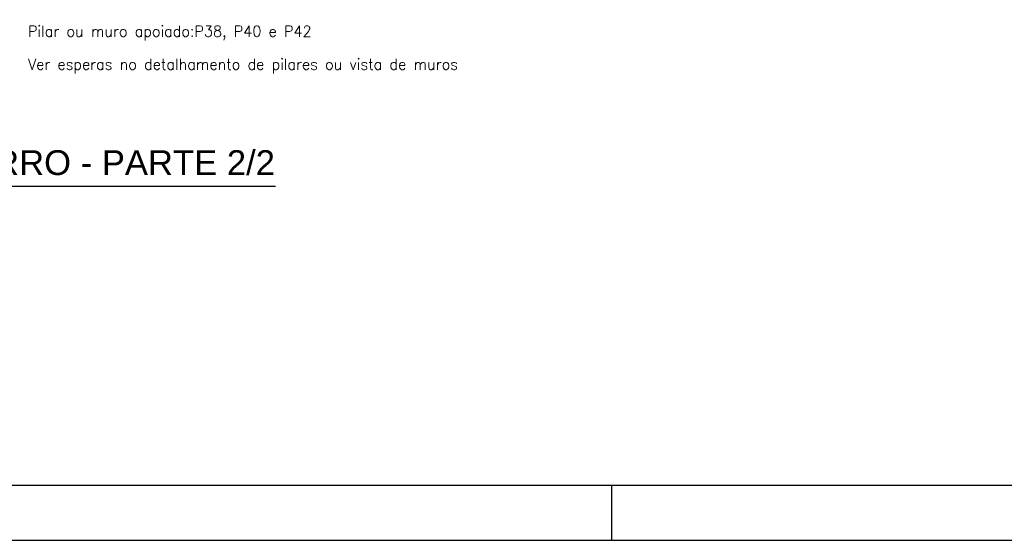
# Model space of a CAD drawing. Header units: millimetres. Extents: x -80 to 444, y 0 to 170.
# Tile 100 of 133: x 306 to 324, y 0 to 9. Entities that reach past the tile are written whole.
import ezdxf
from ezdxf.enums import TextEntityAlignment as Align

# ---------------------------------------------------------------- set-up
doc = ezdxf.new("R2010")
doc.units = ezdxf.units.MM
doc.layers.add('REF_ESCALA', color=3, linetype='Continuous', lineweight=0)
doc.styles.add('CYPETXT', font='romans', dxfattribs={"height": 0.2})
doc.styles.get("Standard").update_dxf_attribs({"font": 'arial.ttf'})

msp = doc.modelspace()

# ---------------------------------------------------------------- linework, layer by layer
at = {"color": 2}
msp.add_line((301.6404, 6.429), (310.9934, 6.429), dxfattribs=at)
at = {"color": 1}
msp.add_line((317.1, 0), (317.1, 1), dxfattribs=at)
at = {"color": 2}
msp.add_lwpolyline([(270, 59.4), (270, 0), (354.1, 0), (354.1, 59.4)], close=True, dxfattribs=at)
at = {"color": 6}
msp.add_lwpolyline([(272.5, 58.4), (272.5, 1), (353.1, 1), (353.1, 58.4)], close=True, dxfattribs=at)

# ---------------------------------------------------------------- texts
msp.add_text('VIGAS DE FORRO - PARTE 2/2', height=0.45, dxfattribs=at).set_placement((301.8674, 6.629))
at = {"layer": 'REF_ESCALA', "style": 'CYPETXT'}
for s, width, p, p2 in [('Pilar ou muro apoiado:P38, P40 e P42', 0.826514, (306.5, 9.139), (311.648, 9.139)), ('Ver esperas no detalhamento de pilares ou vista de muros', 0.827909, (306.5, 8.539), (314.306, 8.539))]:
    msp.add_text(s, height=0.2, dxfattribs=dict(at, width=width)).set_placement(p, p2, align=Align.FIT)

doc.saveas('drawing.dxf')
